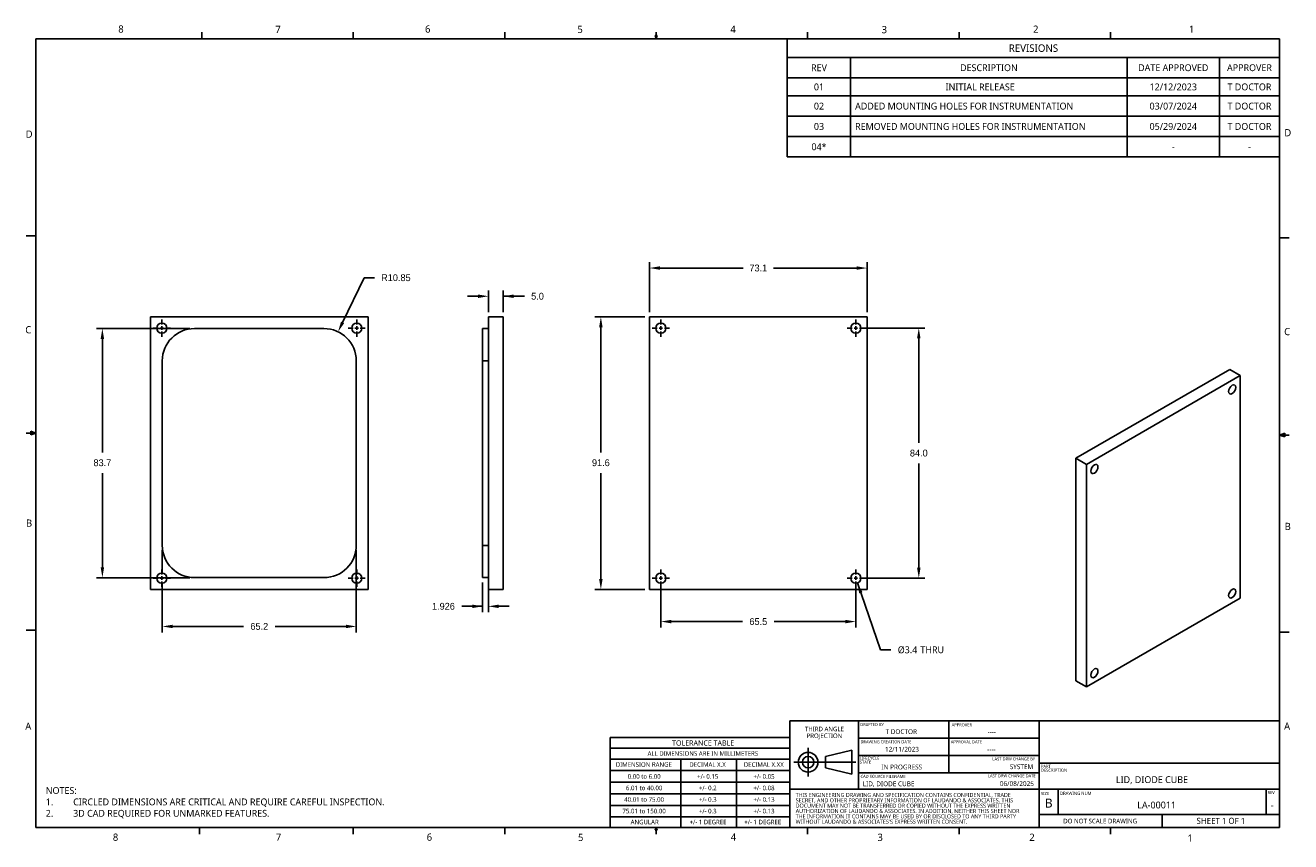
# Model space of a CAD drawing. Extents: x 0.3 to 17, y 0.1 to 10.9.
import ezdxf

# ---------------------------------------------------------------- set-up
doc = ezdxf.new("R2010")
doc.units = 0
doc.header["$LTSCALE"] = 0.5
doc.header["$MEASUREMENT"] = 0
doc.header["$PDMODE"] = 33
doc.header["$PDSIZE"] = 0.03937
doc.linetypes.add('CENTER', pattern=[0.72, 0.45, -0.09, 0.09, -0.09])
doc.layers.get('DEFPOINTS').update_dxf_attribs({"linetype": 'CONTINUOUS'})
for name, color, linetype in [('ANNOTATION_LINES', 7, 'CONTINUOUS'), ('ANNOTATION_TEXT', 7, 'CONTINUOUS'), ('BORDER_FRAME', 7, 'CONTINUOUS'), ('CENTERMARKS', 7, 'CONTINUOUS'), ('SKETCHED_GEOMETRY', 7, 'CONTINUOUS'), ('TABLES', 7, 'CONTINUOUS'), ('TANGENT_LINES', 7, 'CONTINUOUS'), ('TITLE_BLOCK', 7, 'CONTINUOUS'), ('VISIBLE', 7, 'CONTINUOUS')]:
    doc.layers.add(name, color=color, linetype=linetype)
doc.styles.add('ONSHAPE-CUSTOM-STYLE-NOTE0', font='NotoSans-Regular.ttf')
doc.styles.add('ONSHAPE-CUSTOM-STYLE-NOTE1', font='NotoSans-Regular.ttf')
doc.styles.add('ONSHAPE-CUSTOM-STYLE-NOTE2', font='NotoSans-Regular.ttf')
doc.styles.add('ONSHAPE-CUSTOM-STYLE-NOTE3', font='NotoSans-Regular.ttf')
doc.styles.add('ONSHAPE-CUSTOM-STYLE-NOTE4', font='NotoSans-Regular.ttf')
doc.styles.add('ONSHAPE-CUSTOM-STYLE-NOTE5', font='NotoSans-Regular.ttf')
doc.styles.add('ONSHAPE-CUSTOM-STYLE-NOTE6', font='NotoSans-Regular.ttf')
doc.styles.add('ONSHAPE-CUSTOM-STYLE-NOTE7', font='NotoSans-Regular.ttf')
doc.styles.add('ONSHAPE-CUSTOM-STYLE-NOTE_', font='NotoSans-Regular.ttf')
doc.styles.add('ONSHAPE-STANDARD', font='NotoSans-Regular.ttf')
doc.styles.add('ONSHAPE-STANDARD-DIMENSION', font='txt')
doc.styles.add('ONSHAPE-STANDARD-HOLE-CALL', font='Noto Sans', dxfattribs={"height": 0.090551})
doc.styles.add('ONSHAPE-STANDARD-NOTESTYLE', font='Noto Sans', dxfattribs={"height": 0.090551})
doc.styles.add('ONSHAPE-STANDARD-REVISION0', font='Noto Sans')
doc.styles.add('ONSHAPE-STANDARD-REVISION1', font='Noto Sans')
doc.styles.add('ONSHAPE-STANDARD-REVISIONT', font='Noto Sans')
doc.dimstyles.new('ONSHAPE-STANDARD$0', dxfattribs={"dimtxt": 0.090551, "dimasz": 0.137795, "dimexe": 0.07874, "dimexo": 0.062992, "dimgap": 0.090551, "dimtad": 0, "dimtih": 1, "dimtoh": 1, "dimdec": 1, "dimlfac": 25.4, "dimzin": 7, "dimtxsty": 'ONSHAPE-STANDARD-DIMENSION', "dimcen": 0.09, "dimclrd": 7, "dimclre": 7, "dimclrt": 7, "dimadec": 1, "dimazin": 3, "dimtfac": 1, "dimtdec": 1, "dimtofl": 0, "dimtmove": 0, "dimatfit": 3, "dimtolj": 1, "dimtzin": 7})
doc.dimstyles.new('ONSHAPE-STANDARD$4', dxfattribs={"dimtxt": 0.090551, "dimasz": 0.137795, "dimexe": 0.07874, "dimexo": 0.062992, "dimgap": 0.090551, "dimtad": 0, "dimtih": 1, "dimtoh": 1, "dimdec": 1, "dimlfac": 25.4, "dimzin": 7, "dimtxsty": 'ONSHAPE-STANDARD-DIMENSION', "dimcen": 0, "dimclrd": 7, "dimclre": 7, "dimclrt": 7, "dimadec": 1, "dimazin": 3, "dimtfac": 1, "dimtdec": 1, "dimtofl": 0, "dimtmove": 0, "dimatfit": 3, "dimtolj": 1, "dimtzin": 7})

# ---------------------------------------------------------------- blocks, each defined once
blk = doc.blocks.new('*T1')
at = {"layer": 'TABLES', "color": 0, "linetype": 'BYBLOCK'}
for p, q in [((0, 0), (6.513, 0)), ((0, 0), (0, -1.564)), ((6.513, 0), (6.513, -1.564)), ((0, -0.249), (6.513, -0.249)), ((0.839, -0.249), (0.839, -1.564)), ((4.496, -0.249), (4.496, -1.564)), ((5.717, -0.249), (5.717, -1.564)), ((0, -0.518), (6.513, -0.518)), ((0, -0.757), (6.513, -0.757)), ((0, -1.026), (6.513, -1.026)), ((0, -1.295), (6.513, -1.295)), ((0, -1.564), (6.513, -1.564))]:
    blk.add_line(p, q, dxfattribs=at)
at = {"layer": 'TABLES', "color": 0}
for s, insert, char_height, width, attachment_point, style in [('{REVISIONS}', (3.257, -0.125), 0.09843, 6.39514, 5, 'ONSHAPE-STANDARD-REVISIONT'), ('REV', (0.42, -0.384), 0.0906, 0.72114, 5, 'ONSHAPE-STANDARD-REVISION0'), ('DESCRIPTION', (2.668, -0.384), 0.09055, 3.53857, 5, 'ONSHAPE-STANDARD-REVISION0'), ('DATE APPROVED', (5.107, -0.384), 0.09055, 1.10321, 5, 'ONSHAPE-STANDARD-REVISION0'), ('APPROVER', (6.115, -0.384), 0.0906, 0.67789, 5, 'ONSHAPE-STANDARD-REVISION0'), ('{01}', (0.42, -0.638), 0.0906, 0.72114, 5, 'ONSHAPE-STANDARD-REVISION1'), ('{\\fNoto Sans|b0|i0|c0|p0;\\W9.75556;    }INITIAL RELEASE', (0.898, -0.638), 0.09055, 3.53857, 4, 'ONSHAPE-STANDARD-REVISION1'), ('{12/12/2023}', (5.107, -0.638), 0.09055, 1.10321, 5, 'ONSHAPE-STANDARD-REVISION1'), ('{T DOCTOR}', (6.115, -0.638), 0.0906, 0.67789, 5, 'ONSHAPE-STANDARD-REVISION1'), ('{02}', (0.42, -0.892), 0.0906, 0.72114, 5, 'ONSHAPE-STANDARD-REVISION1'), ('ADDED MOUNTING HOLES FOR INSTRUMENTATION', (0.898, -0.892), 0.09055, 3.53857, 4, 'ONSHAPE-STANDARD-REVISION1'), ('{03/07/2024}', (5.107, -0.892), 0.09055, 1.10321, 5, 'ONSHAPE-STANDARD-REVISION1'), ('{T DOCTOR}', (6.115, -0.892), 0.0906, 0.67789, 5, 'ONSHAPE-STANDARD-REVISION1'), ('{03}', (0.42, -1.161), 0.0906, 0.72114, 5, 'ONSHAPE-STANDARD-REVISION1'), ('REMOVED MOUNTING HOLES FOR INSTRUMENTATION', (0.898, -1.161), 0.09055, 3.53857, 4, 'ONSHAPE-STANDARD-REVISION1'), ('{05/29/2024}', (5.107, -1.161), 0.09055, 1.10321, 5, 'ONSHAPE-STANDARD-REVISION1'), ('{T DOCTOR}', (6.115, -1.161), 0.0906, 0.67789, 5, 'ONSHAPE-STANDARD-REVISION1'), ('{04*}', (0.42, -1.43), 0.0906, 0.72114, 5, 'ONSHAPE-STANDARD-REVISION1'), ('{-}', (5.107, -1.43), 0.0906, 1.10321, 5, 'ONSHAPE-STANDARD-REVISION1'), ('{-}', (6.115, -1.43), 0.0906, 0.67789, 5, 'ONSHAPE-STANDARD-REVISION1')]:
    blk.add_mtext(s, dxfattribs=dict(at, insert=insert, char_height=char_height, width=width, attachment_point=attachment_point, style=style))
blk = doc.blocks.new('*D2')
at = {"layer": 'ANNOTATION_TEXT', "color": 7}
for p, q in [((2.428, 6.883), (1.193, 6.883)), ((1.272, 6.745), (1.272, 5.244)), ((1.272, 3.725), (1.272, 4.969)), ((2.428, 3.587), (1.193, 3.587))]:
    blk.add_line(p, q, dxfattribs=at)
for points in [[(1.295, 6.745), (1.249, 6.745), (1.272, 6.883)], [(1.249, 3.725), (1.295, 3.725), (1.272, 3.587)]]:
    blk.add_solid(points, dxfattribs=at)
at = {"layer": 'DEFPOINTS', "color": 0}
for p in [(2.491, 6.883), (1.272, 3.587), (2.491, 3.587)]:
    blk.add_point(p, dxfattribs=at)
at = {"layer": 'ANNOTATION_TEXT', "color": 7, "insert": (1.272, 5.107), "char_height": 0.0906, "attachment_point": 5, "style": 'ONSHAPE-STANDARD-DIMENSION'}
blk.add_mtext('\\A1;83.7', dxfattribs=at)
blk = doc.blocks.new('*D3')
at = {"layer": 'ANNOTATION_TEXT', "color": 7}
for p, q in [((2.064, 3.952), (2.064, 3.65)), ((4.631, 3.952), (4.631, 2.863)), ((2.064, 3.525), (2.064, 2.863)), ((2.202, 2.942), (3.139, 2.942)), ((4.493, 2.942), (3.557, 2.942))]:
    blk.add_line(p, q, dxfattribs=at)
for points in [[(2.202, 2.965), (2.202, 2.919), (2.064, 2.942)], [(4.493, 2.919), (4.493, 2.965), (4.631, 2.942)]]:
    blk.add_solid(points, dxfattribs=at)
at = {"layer": 'DEFPOINTS', "color": 0}
for p in [(2.064, 4.015), (4.631, 4.015), (4.631, 2.942)]:
    blk.add_point(p, dxfattribs=at)
at = {"layer": 'ANNOTATION_TEXT', "color": 7, "insert": (3.348, 2.942), "char_height": 0.0906, "attachment_point": 5, "style": 'ONSHAPE-STANDARD-DIMENSION'}
blk.add_mtext('\\A1;65.2', dxfattribs=at)
blk = doc.blocks.new('*D4')
at = {"layer": 'ANNOTATION_TEXT', "color": 7}
for p, q in [((8.448, 7.038), (7.788, 7.038)), ((7.867, 6.9), (7.867, 5.244)), ((7.867, 3.57), (7.867, 4.969)), ((8.448, 3.432), (7.788, 3.432))]:
    blk.add_line(p, q, dxfattribs=at)
for points in [[(7.89, 6.9), (7.844, 6.9), (7.867, 7.038)], [(7.844, 3.57), (7.89, 3.57), (7.867, 3.432)]]:
    blk.add_solid(points, dxfattribs=at)
at = {"layer": 'DEFPOINTS', "color": 0}
for p in [(8.511, 7.038), (7.867, 3.432), (8.511, 3.432)]:
    blk.add_point(p, dxfattribs=at)
at = {"layer": 'ANNOTATION_TEXT', "color": 7, "insert": (7.867, 5.107), "char_height": 0.0906, "attachment_point": 5, "style": 'ONSHAPE-STANDARD-DIMENSION'}
blk.add_mtext('\\A1;91.6', dxfattribs=at)
blk = doc.blocks.new('*D5')
at = {"layer": 'ANNOTATION_TEXT', "color": 7}
for p, q in [((8.511, 7.101), (8.511, 7.762)), ((11.389, 7.101), (11.389, 7.762)), ((8.649, 7.683), (9.751, 7.683)), ((11.251, 7.683), (10.15, 7.683))]:
    blk.add_line(p, q, dxfattribs=at)
for points in [[(8.649, 7.706), (8.649, 7.66), (8.511, 7.683)], [(11.251, 7.66), (11.251, 7.706), (11.389, 7.683)]]:
    blk.add_solid(points, dxfattribs=at)
at = {"layer": 'DEFPOINTS', "color": 0}
for p in [(11.389, 7.683), (8.511, 7.038), (11.389, 7.038)]:
    blk.add_point(p, dxfattribs=at)
at = {"layer": 'ANNOTATION_TEXT', "color": 7, "insert": (9.95, 7.683), "char_height": 0.0906, "attachment_point": 5, "style": 'ONSHAPE-STANDARD-DIMENSION'}
blk.add_mtext('\\A1;73.1', dxfattribs=at)
blk = doc.blocks.new('*D6')
at = {"layer": 'ANNOTATION_TEXT', "color": 7}
for p, q in [((8.661, 3.518), (8.661, 2.928)), ((11.24, 3.518), (11.24, 2.928)), ((8.799, 3.006), (9.742, 3.006)), ((11.102, 3.006), (10.159, 3.006))]:
    blk.add_line(p, q, dxfattribs=at)
for points in [[(8.799, 3.029), (8.799, 2.983), (8.661, 3.006)], [(11.102, 2.983), (11.102, 3.029), (11.24, 3.006)]]:
    blk.add_solid(points, dxfattribs=at)
at = {"layer": 'DEFPOINTS', "color": 0}
for p in [(8.661, 3.581), (11.24, 3.581), (11.24, 3.006)]:
    blk.add_point(p, dxfattribs=at)
at = {"layer": 'ANNOTATION_TEXT', "color": 7, "insert": (9.95, 3.006), "char_height": 0.0906, "attachment_point": 5, "style": 'ONSHAPE-STANDARD-DIMENSION'}
blk.add_mtext('\\A1;65.5', dxfattribs=at)
blk = doc.blocks.new('*D7')
at = {"layer": 'ANNOTATION_TEXT', "color": 7}
for p, q in [((11.303, 6.889), (12.152, 6.889)), ((12.073, 6.751), (12.073, 5.372)), ((12.073, 3.719), (12.073, 5.098)), ((11.303, 3.581), (12.152, 3.581))]:
    blk.add_line(p, q, dxfattribs=at)
for points in [[(12.096, 6.751), (12.05, 6.751), (12.073, 6.889)], [(12.05, 3.719), (12.096, 3.719), (12.073, 3.581)]]:
    blk.add_solid(points, dxfattribs=at)
at = {"layer": 'DEFPOINTS', "color": 0}
for p in [(11.24, 6.889), (11.24, 3.581), (12.073, 3.581)]:
    blk.add_point(p, dxfattribs=at)
at = {"layer": 'ANNOTATION_TEXT', "color": 7, "insert": (12.073, 5.235), "char_height": 0.0906, "attachment_point": 5, "style": 'ONSHAPE-STANDARD-DIMENSION'}
blk.add_mtext('\\A1;84.0', dxfattribs=at)
blk = doc.blocks.new('*U8', base_point=(-0.091, -0.049))
at = {"layer": 'ANNOTATION_TEXT', "color": 0, "char_height": 0.0906, "attachment_point": 7, "style": 'ONSHAPE-STANDARD-HOLE-CALL'}
for s, insert in [('%%c3.4', (0, -0.098)), (' THRU', (0.269, -0.095))]:
    blk.add_mtext(s, dxfattribs=dict(at, insert=insert))
blk = doc.blocks.new('*D9')
at = {"layer": 'ANNOTATION_TEXT', "color": 7}
for p, q in [((4.736, 7.555), (4.45, 6.964)), ((4.874, 7.555), (4.736, 7.555))]:
    blk.add_line(p, q, dxfattribs=at)
blk.add_solid([(4.429, 6.974), (4.471, 6.954), (4.39, 6.84)], dxfattribs=at)
at = {"layer": 'DEFPOINTS', "color": 0}
for p in [(4.39, 6.84), (4.204, 6.455)]:
    blk.add_point(p, dxfattribs=at)
at = {"layer": 'ANNOTATION_TEXT', "color": 7, "insert": (5.155, 7.555), "char_height": 0.0906, "attachment_point": 5, "style": 'ONSHAPE-STANDARD-DIMENSION'}
blk.add_mtext('\\A1;R10.85', dxfattribs=at)
blk = doc.blocks.new('*D10')
at = {"layer": 'ANNOTATION_TEXT', "color": 7}
for p, q in [((6.379, 7.101), (6.379, 7.388)), ((6.576, 7.101), (6.576, 7.388)), ((6.241, 7.31), (6.103, 7.31)), ((6.576, 7.31), (6.856, 7.31)), ((6.713, 7.31), (6.851, 7.31))]:
    blk.add_line(p, q, dxfattribs=at)
for points in [[(6.241, 7.287), (6.241, 7.333), (6.379, 7.31)], [(6.713, 7.333), (6.713, 7.287), (6.576, 7.31)]]:
    blk.add_solid(points, dxfattribs=at)
at = {"layer": 'DEFPOINTS', "color": 0}
for p in [(6.379, 7.31), (6.379, 7.038), (6.576, 7.038)]:
    blk.add_point(p, dxfattribs=at)
at = {"layer": 'ANNOTATION_TEXT', "color": 7, "insert": (7.029, 7.31), "char_height": 0.0906, "attachment_point": 5, "style": 'ONSHAPE-STANDARD-DIMENSION'}
blk.add_mtext('\\A1;5.0', dxfattribs=at)
blk = doc.blocks.new('*D11')
at = {"layer": 'ANNOTATION_TEXT', "color": 7}
for p, q in [((6.303, 3.524), (6.303, 3.13)), ((6.379, 3.524), (6.379, 3.13)), ((6.303, 3.208), (6.027, 3.208)), ((6.165, 3.208), (6.027, 3.208)), ((6.517, 3.208), (6.654, 3.208))]:
    blk.add_line(p, q, dxfattribs=at)
for points in [[(6.165, 3.185), (6.165, 3.231), (6.303, 3.208)], [(6.517, 3.231), (6.517, 3.185), (6.379, 3.208)]]:
    blk.add_solid(points, dxfattribs=at)
at = {"layer": 'DEFPOINTS', "color": 0}
for p in [(6.303, 3.587), (6.379, 3.587), (6.379, 3.208)]:
    blk.add_point(p, dxfattribs=at)
at = {"layer": 'ANNOTATION_TEXT', "color": 7, "insert": (5.784, 3.208), "char_height": 0.0906, "attachment_point": 5, "style": 'ONSHAPE-STANDARD-DIMENSION'}
blk.add_mtext('\\A1;1.926', dxfattribs=at)

msp = doc.modelspace()

# ---------------------------------------------------------------- linework, layer by layer
at = {"layer": 'ANNOTATION_LINES'}
for p, q in [((11.261391, 3.518179, 0.034083), (11.565909, 2.632964, -0.034083)), ((11.565909, 2.632964), (11.703704, 2.632964))]:
    msp.add_line(p, q, dxfattribs=at)
msp.add_solid([(11.284498, 3.380407), (11.261391, 3.518179), (11.327932, 3.395349)], dxfattribs=at)
at = {"layer": 'BORDER_FRAME'}
for p, q in [((0.392775, 10.716545), (0.392775, 0.282251)), ((0.392775, 10.716545), (16.846019, 10.716545)), ((2.587455, 10.716545), (2.587455, 10.802846)), ((4.591073, 10.716545), (4.591073, 10.802846)), ((6.594691, 10.716545), (6.594691, 10.802846)), ((8.611086, 10.75922), (8.584823, 10.75922)), ((8.598309, 10.716545), (8.584823, 10.75922)), ((8.591145, 10.75922), (8.598309, 10.716545)), ((8.598309, 10.716545), (8.598309, 10.802846)), ((8.603304, 10.75922), (8.598309, 10.716545)), ((8.598309, 10.716545), (8.611086, 10.75922)), ((10.601927, 10.716545), (10.601927, 10.802846)), ((12.605545, 10.716545), (12.605545, 10.802846)), ((14.609163, 10.716545), (14.609163, 10.802846)), ((16.846019, 0.282251), (16.846019, 10.716545)), ((0.392419, 8.107267), (0.265206, 8.107267)), ((16.846966, 8.081109), (16.97418, 8.081109)), ((0.392419, 5.499383), (0.265206, 5.499383)), ((0.392419, 5.499383), (0.324048, 5.523818)), ((0.324048, 5.523818), (0.324048, 5.476405)), ((0.392419, 5.499383), (0.324048, 5.508581)), ((0.392419, 5.499383), (0.324048, 5.476405)), ((0.392419, 5.499383), (0.324048, 5.488893)), ((16.846966, 5.473226), (16.915338, 5.49766)), ((16.846966, 5.473226), (16.915338, 5.482424)), ((16.846966, 5.473226), (16.915338, 5.462735)), ((16.846966, 5.473226), (16.915338, 5.450247)), ((16.846966, 5.473226), (16.97418, 5.473226)), ((16.915338, 5.49766), (16.915338, 5.450247)), ((0.392419, 2.891499), (0.265206, 2.891499)), ((16.846966, 2.865342), (16.97418, 2.865342)), ((16.846019, 0.282251), (0.392775, 0.282251)), ((2.55588, 0.279466), (2.55588, 0.195924)), ((4.591052, 0.282225), (4.591052, 0.195924)), ((6.59467, 0.282225), (6.59467, 0.195924)), ((8.584802, 0.24704), (8.598288, 0.282225)), ((8.611065, 0.24704), (8.584802, 0.24704)), ((8.598288, 0.282225), (8.611065, 0.24704)), ((8.598288, 0.282225), (8.598288, 0.195924)), ((10.601906, 0.282225), (10.601906, 0.195924)), ((12.605524, 0.282225), (12.605524, 0.195924)), ((14.609142, 0.279466), (14.609142, 0.195924))]:
    msp.add_line(p, q, dxfattribs=at)
at = {"layer": 'CENTERMARKS', "linetype": 'CENTER'}
for p, q in [((2.011561, 6.888555), (1.944632, 6.888555)), ((2.058411, 6.935405), (2.058411, 7.002334)), ((2.105262, 6.888555), (2.172191, 6.888555)), ((4.590301, 6.888555), (4.523372, 6.888555)), ((4.637151, 6.935405), (4.637151, 7.002334)), ((4.684002, 6.888555), (4.750931, 6.888555)), ((8.614029, 6.888555), (8.5471, 6.888555)), ((8.660879, 6.935405), (8.660879, 7.002334)), ((8.70773, 6.888555), (8.774659, 6.888555)), ((11.192769, 6.888555), (11.12584, 6.888555)), ((11.239619, 6.935405), (11.239619, 7.002334)), ((11.28647, 6.888555), (11.353399, 6.888555)), ((2.058411, 6.841704), (2.058411, 6.774775)), ((4.637151, 6.841704), (4.637151, 6.774775)), ((8.660879, 6.841704), (8.660879, 6.774775)), ((11.239619, 6.841704), (11.239619, 6.774775)), ((2.058411, 3.628319), (2.058411, 3.695248)), ((4.637151, 3.628319), (4.637151, 3.695248)), ((8.660879, 3.628319), (8.660879, 3.695248)), ((11.239619, 3.628319), (11.239619, 3.695248)), ((2.011561, 3.581468), (1.944632, 3.581468)), ((2.058411, 3.534618), (2.058411, 3.467689)), ((2.105262, 3.581468), (2.172191, 3.581468)), ((4.590301, 3.581468), (4.523372, 3.581468)), ((4.637151, 3.534618), (4.637151, 3.467689)), ((4.684002, 3.581468), (4.750931, 3.581468)), ((8.614029, 3.581468), (8.5471, 3.581468)), ((8.660879, 3.534618), (8.660879, 3.467689)), ((8.70773, 3.581468), (8.774659, 3.581468)), ((11.192769, 3.581468), (11.12584, 3.581468)), ((11.239619, 3.534618), (11.239619, 3.467689)), ((11.28647, 3.581468), (11.353399, 3.581468))]:
    msp.add_line(p, q, dxfattribs=at)
at = {"layer": 'CENTERMARKS', "linetype": 'CONTINUOUS'}
for p, q in [((2.034986, 6.888555), (2.081836, 6.888555)), ((2.058411, 6.86513), (2.058411, 6.91198)), ((4.613726, 6.888555), (4.660577, 6.888555)), ((4.637151, 6.86513), (4.637151, 6.91198)), ((8.637454, 6.888555), (8.684305, 6.888555)), ((8.660879, 6.86513), (8.660879, 6.91198)), ((11.216194, 6.888555), (11.263045, 6.888555)), ((11.239619, 6.86513), (11.239619, 6.91198)), ((2.034986, 3.581468), (2.081836, 3.581468)), ((2.058411, 3.558043), (2.058411, 3.604893)), ((4.613726, 3.581468), (4.660577, 3.581468)), ((4.637151, 3.558043), (4.637151, 3.604893)), ((8.637454, 3.581468), (8.684305, 3.581468)), ((8.660879, 3.558043), (8.660879, 3.604893)), ((11.216194, 3.581468), (11.263045, 3.581468)), ((11.239619, 3.558043), (11.239619, 3.604893))]:
    msp.add_line(p, q, dxfattribs=at)
at = {"layer": 'TANGENT_LINES'}
for p, q in [((6.303012, 6.455484), (6.378828, 6.455484)), ((6.303012, 4.014539), (6.378828, 4.014539))]:
    msp.add_line(p, q, dxfattribs=at)
at = {"layer": 'TITLE_BLOCK', "linetype": 'CONTINUOUS'}
for p, q in [((10.368638, 1.694626), (10.368638, 0.789104)), ((11.27416, 1.694626), (11.27416, 0.790052)), ((13.665958, 1.694626), (13.665952, 0.789104)), ((13.665958, 1.694626), (16.846019, 1.69393)), ((10.368629, 0.790087), (10.368628, 0.282251)), ((13.665953, 0.790186), (13.665953, 0.282993))]:
    msp.add_line(p, q, dxfattribs=at)
at = {"layer": 'TITLE_BLOCK'}
for p, q in [((10.368638, 1.694626), (11.27416, 1.694626)), ((13.665958, 1.694626), (11.27416, 1.694626)), ((12.468783, 1.694626), (12.468783, 1.006678)), ((7.990094, 1.473908), (7.990094, 1.187781)), ((7.990155, 1.474049), (10.368625, 1.474049)), ((13.663408, 1.464648), (11.27416, 1.464648)), ((7.990094, 0.28213), (7.990094, 1.187781)), ((7.990155, 1.330985), (10.368625, 1.330985)), ((10.368625, 1.187922), (7.990155, 1.187922)), ((8.924299, 1.187922), (8.924299, 0.282271)), ((9.659832, 1.187922), (9.659832, 0.282271)), ((10.609193, 1.334126), (10.609193, 0.958294)), ((11.187128, 1.305381), (10.838542, 1.222338)), ((10.838542, 1.222338), (10.838542, 1.070082)), ((11.187128, 0.987039), (11.187128, 1.305381)), ((13.663407, 1.235663), (11.27416, 1.235663)), ((10.368625, 1.034664), (7.990155, 1.034664)), ((10.418588, 1.14621), (11.239969, 1.14621)), ((10.838542, 1.14621), (11.187128, 1.14621)), ((10.838542, 1.070082), (11.187128, 0.987039)), ((13.663407, 1.006678), (11.27416, 1.006678)), ((13.665958, 1.134071), (16.846019, 1.132916)), ((10.368625, 0.881406), (7.990155, 0.881406)), ((10.368625, 0.728149), (7.990155, 0.728149)), ((10.368629, 0.790087), (13.665952, 0.790052)), ((16.846019, 0.789863), (13.665958, 0.790068)), ((13.918492, 0.454223), (13.918492, 0.790068)), ((16.667874, 0.790068), (16.667874, 0.456264)), ((10.368625, 0.574891), (7.990155, 0.574891)), ((10.368625, 0.421633), (7.990155, 0.421633)), ((16.846019, 0.454329), (13.665958, 0.454223)), ((15.292388, 0.454223), (15.292388, 0.282251))]:
    msp.add_line(p, q, dxfattribs=at)
for radius in [0.130219, 0.076128]:
    msp.add_circle((10.609193, 1.14621), radius, dxfattribs=at)
at = {"layer": 'VISIBLE'}
for p, q in [((1.908805, 7.038161), (1.908805, 3.431862)), ((4.786758, 7.038161), (1.908805, 7.038161)), ((4.786758, 7.038161), (4.786758, 3.431862)), ((6.575679, 7.038161), (6.378828, 7.038161)), ((6.378828, 7.038161), (6.378828, 3.431862)), ((6.575679, 7.038161), (6.575679, 3.431862)), ((8.511273, 7.038161), (8.511273, 3.431862)), ((8.511273, 7.038161), (11.389226, 7.038161)), ((11.389226, 7.038161), (11.389226, 3.431862)), ((2.491482, 6.882649), (4.20408, 6.882649)), ((6.303012, 6.882649), (6.378828, 6.882649)), ((6.303012, 6.455484), (6.303012, 6.882649)), ((2.064317, 4.014539), (2.064317, 6.455484)), ((4.631246, 6.455484), (4.631246, 4.014539)), ((6.303012, 6.455484), (6.303012, 4.014539)), ((14.151047, 5.166313), (16.186067, 6.341232)), ((14.290241, 5.085949), (16.325261, 6.260868)), ((16.325261, 6.260868), (16.186067, 6.341232)), ((16.325261, 6.260868), (16.325261, 3.316337)), ((14.151047, 5.166313), (14.151047, 2.221782)), ((14.290241, 5.085949), (14.151047, 5.166313)), ((14.290241, 5.085949), (14.290241, 2.141418)), ((6.303012, 3.587374), (6.303012, 4.014539)), ((4.20408, 3.587374), (2.491482, 3.587374)), ((6.303012, 3.587374), (6.378828, 3.587374)), ((4.786758, 3.431862), (1.908805, 3.431862)), ((6.575679, 3.431862), (6.378828, 3.431862)), ((8.511273, 3.431862), (11.389226, 3.431862)), ((14.290241, 2.141418), (16.325261, 3.316337)), ((14.290241, 2.141418), (14.151047, 2.221782))]:
    msp.add_line(p, q, dxfattribs=at)
for centre in [(2.058411, 6.888555), (4.637151, 6.888555), (8.660879, 6.888555), (11.239619, 6.888555), (2.058411, 3.581468), (4.637151, 3.581468), (8.660879, 3.581468), (11.239619, 3.581468)]:
    msp.add_circle(centre, 0.066929, dxfattribs=at)
for centre, start, end in [((2.491482, 6.455484), 90, 180), ((4.20408, 6.455484), 0, 90), ((2.491482, 4.014539), 180, 270), ((4.20408, 4.014539), 270, 0)]:
    msp.add_arc(centre, 0.427165, start, end, dxfattribs=at)
at = {"layer": 'VISIBLE', "extrusion": (0, 0, -1)}
for centre in [(16.219474, 6.077638), (14.396029, 5.024872), (16.219474, 3.377414), (14.396029, 2.324647)]:
    msp.add_ellipse(centre, major_axis=(-0.033465, -0.057962), ratio=0.577350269, dxfattribs=at)

# ---------------------------------------------------------------- block references
at = {"layer": 'ANNOTATION_TEXT', "color": 7}
msp.add_blockref('*U8', (11.703704, 2.632964), dxfattribs=at)
at = {"layer": 'TABLES'}
msp.add_blockref('*T1', (10.332772, 10.716545), dxfattribs=at)

# ---------------------------------------------------------------- texts
at = {"layer": 'ANNOTATION_TEXT', "insert": (0.523043, 0.81696), "char_height": 0.09055118, "width": 6.78827209, "attachment_point": 1, "style": 'ONSHAPE-STANDARD-NOTESTYLE'}
msp.add_mtext('NOTES:\\P1.^ICIRCLED DIMENSIONS ARE CRITICAL AND REQUIRE CAREFUL INSPECTION. \\P2.^I3D CAD REQUIRED FOR UNMARKED FEATURES. ', dxfattribs=at)
at = {"layer": 'BORDER_FRAME', "char_height": 0.09541, "attachment_point": 1, "style": 'ONSHAPE-STANDARD'}
for s, insert in [('8', (1.482564, 10.892233)), ('7', (3.560626, 10.888745)), ('6', (5.540962, 10.892356)), ('5', (7.55679, 10.887575)), ('4', (9.58023, 10.890103)), ('3', (11.581958, 10.885002)), ('2', (13.585085, 10.890659)), ('1', (15.647376, 10.890778)), ('D', (0.258216, 9.502209)), ('D', (16.909894, 9.520785)), ('C', (0.251754, 6.9147)), ('C', (16.906765, 6.890171)), ('B', (0.261999, 4.356757)), ('B', (16.91359, 4.312869)), ('A', (16.905847, 1.670886)), ('8', (1.410732, 0.202017)), ('7', (3.567158, 0.202017)), ('6', (5.563295, 0.202418)), ('5', (7.56441, 0.199295)), ('4', (9.584575, 0.202488)), ('3', (11.527024, 0.200346)), ('2', (13.535503, 0.201181)), ('1', (15.627937, 0.189918))]:
    msp.add_mtext(s, dxfattribs=dict(at, insert=insert))
at = {"layer": 'SKETCHED_GEOMETRY', "insert": (0.251955, 1.670764), "char_height": 0.09541, "attachment_point": 1, "style": 'ONSHAPE-STANDARD'}
msp.add_mtext('A', dxfattribs=at)
at = {"layer": 'TITLE_BLOCK'}
for s, insert, char_height, attachment_point, style in [('THIRD ANGLE', (10.824329, 1.61524), 0.06010103, 2, 'ONSHAPE-STANDARD'), ('PROJECTION', (10.824537, 1.525449), 0.060101, 2, 'ONSHAPE-STANDARD'), ('DRAFTED BY', (11.298561, 1.663363), 0.0400674, 1, 'ONSHAPE-STANDARD'), ('APPROVER', (12.508999, 1.660682), 0.0400674, 1, 'ONSHAPE-STANDARD'), ('TOLERANCE TABLE', (9.220245, 1.43521), 0.07011787, 2, 'ONSHAPE-STANDARD'), ('DRAWING CREATION DATE', (11.301696, 1.436062), 0.04006735, 1, 'ONSHAPE-STANDARD'), ('APPROVAL DATE', (12.496674, 1.43546), 0.04006735, 1, 'ONSHAPE-CUSTOM-STYLE-NOTE_'), ('ALL DIMENSIONS ARE IN MILLIMETERS', (9.215853, 1.291123), 0.06010103, 2, 'ONSHAPE-STANDARD'), ('LIFECYCLE', (11.292868, 1.219863), 0.0400674, 1, 'ONSHAPE-STANDARD'), ('DIMENSION RANGE', (8.435049, 1.144983), 0.06010103, 2, 'ONSHAPE-STANDARD'), ('DECIMAL X.X', (9.278522, 1.144983), 0.06010103, 2, 'ONSHAPE-STANDARD'), ('DECIMAL X.XX', (10.02241, 1.144983), 0.06010103, 2, 'ONSHAPE-STANDARD'), ('STATE', (11.292868, 1.168054), 0.0400674, 1, 'ONSHAPE-STANDARD'), ('PART', (13.690049, 1.111574), 0.0400674, 1, 'ONSHAPE-STANDARD'), ('DESCRIPTION', (13.690049, 1.059821), 0.04006735, 1, 'ONSHAPE-STANDARD'), ('0.00 to 6.00', (8.440137, 0.98803), 0.06010103, 2, 'ONSHAPE-STANDARD'), ('+/- 0.15', (9.280604, 0.98803), 0.060101, 2, 'ONSHAPE-STANDARD'), ('+/- 0.2', (9.281021, 0.835373), 0.060101, 2, 'ONSHAPE-STANDARD'), ('+/- 0.05', (10.024805, 0.98803), 0.060101, 2, 'ONSHAPE-STANDARD'), ('+/- 0.08', (10.024805, 0.835373), 0.060101, 2, 'ONSHAPE-STANDARD'), ('CAD SOURCE FILENAME', (11.302455, 0.978898), 0.04006735, 1, 'ONSHAPE-STANDARD'), ('40.01 to 75.00', (8.439302, 0.682717), 0.06010103, 2, 'ONSHAPE-STANDARD'), ('6.01 to 40.00', (8.43972, 0.835373), 0.06010103, 2, 'ONSHAPE-STANDARD'), ('+/- 0.3', (9.281021, 0.682717), 0.060101, 2, 'ONSHAPE-STANDARD'), ('+/- 0.13', (10.024805, 0.682717), 0.060101, 2, 'ONSHAPE-STANDARD'), ('THIS ENGINEERING DRAWING AND SPECIFICATION CONTAINS CONFIDENTIAL, TRADE', (10.444441, 0.739029), 0.05300577, 1, 'ONSHAPE-STANDARD'), ('SIZE', (13.690049, 0.752431), 0.0400674, 1, 'ONSHAPE-STANDARD'), ('DRAWING NUM', (13.940564, 0.755115), 0.04240461, 1, 'ONSHAPE-STANDARD'), ('REV', (16.686214, 0.76356), 0.0400674, 1, 'ONSHAPE-STANDARD'), ('75.01 to 150.00', (8.438885, 0.53006), 0.06010103, 2, 'ONSHAPE-STANDARD'), ('+/- 0.3', (9.281021, 0.53006), 0.060101, 2, 'ONSHAPE-STANDARD'), ('+/- 0.13', (10.024805, 0.53006), 0.060101, 2, 'ONSHAPE-STANDARD'), ('AUTHORIZATION OF LAUDANDO & ASSOCIATES. IN ADDITION, NEITHER THIS SHEET NOR', (10.444441, 0.527006), 0.05300577, 1, 'ONSHAPE-STANDARD'), ('SECRET, AND OTHER PROPRIETARY INFORMATION OF LAUDANDO & ASSOCIATES. THIS', (10.444441, 0.668354), 0.05300577, 1, 'ONSHAPE-STANDARD'), ('DOCUMENT MAY NOT BE TRANSFERRED OR COPIED WITHOUT THE EXPRESS WRITTEN', (10.444441, 0.59768), 0.05300577, 1, 'ONSHAPE-STANDARD'), ('B', (13.792024, 0.66548), 0.120202, 2, 'ONSHAPE-STANDARD'), ('ANGULAR', (8.446515, 0.38472), 0.060101, 2, 'ONSHAPE-STANDARD'), ('+/- 1 DEGREE', (9.284645, 0.38472), 0.06010103, 2, 'ONSHAPE-STANDARD'), ('+/- 1 DEGREE', (10.008826, 0.38472), 0.06010103, 2, 'ONSHAPE-STANDARD'), ("WITHOUT LAUDANDO & ASSOCIATES'S EXPRESS WRITTEN CONSENT.", (10.444441, 0.385657), 0.05300577, 1, 'ONSHAPE-STANDARD'), ('THE INFORMATION IT CONTAINS MAY BE USED BY OR DISCLOSED TO ANY THIRD PARTY', (10.444441, 0.456331), 0.05300577, 1, 'ONSHAPE-STANDARD'), ('DO NOT SCALE DRAWING', (14.472315, 0.3981), 0.06106265, 2, 'ONSHAPE-STANDARD')]:
    msp.add_mtext(s, dxfattribs=dict(at, insert=insert, char_height=char_height, attachment_point=attachment_point, style=style))
at = {"layer": 'TITLE_BLOCK', "attachment_point": 1}
for s, insert, char_height, width, style in [('{\\fNoto Sans|b0|i0|c0|p0;\\W6.94722;  }T DOCTOR', (11.333648, 1.582373), 0.06360692, 1.07688425, 'ONSHAPE-STANDARD'), ('{\\fNoto Sans|b0|i0|c0|p0;\\W7.09482;   }----', (12.526046, 1.575685), 0.06360692, 1.09551546, 'ONSHAPE-STANDARD'), ('{\\fNoto Sans|b0|i0|c0|p0;\\W6.48290;  }12/11/2023', (11.345436, 1.349029), 0.06360692, 1.07254875, 'ONSHAPE-STANDARD'), ('{\\fNoto Sans|b0|i0|c0|p0;\\W6.92877;   }----', (12.530927, 1.346348), 0.06360692, 1.07254875, 'ONSHAPE-CUSTOM-STYLE-NOTE0'), ('{\\fNoto Sans|b0|i0|c0|p0;\\W4.84526; }LAST DRW CHANGE BY', (12.981138, 1.209408), 0.04006735, 0.66295849, 'ONSHAPE-CUSTOM-STYLE-NOTE6'), ('{\\fNoto Sans|b0|i0|c0|p0;\\W5.50828;  }IN PROGRESS', (11.340803, 1.114106), 0.06360692, 1.07254875, 'ONSHAPE-CUSTOM-STYLE-NOTE1'), ('{\\fNoto Sans|b0|i0|c0|p0;\\W6.64324;  }SYSTEM', (12.990614, 1.117981), 0.06360692, 0.62447477, 'ONSHAPE-CUSTOM-STYLE-NOTE7'), ('LID, DIODE CUBE', (11.331402, 0.891636), 0.06360692, 1.70456113, 'ONSHAPE-CUSTOM-STYLE-NOTE3'), ('LAST DRW CHANGE DATE', (12.986596, 0.986125), 0.04006735, 0.66295849, 'ONSHAPE-STANDARD'), ('{\\fNoto Sans|b0|i0|c0|p0;\\W6.83535; }06/08/2025', (12.998363, 0.894769), 0.06360692, 0.62447477, 'ONSHAPE-CUSTOM-STYLE-NOTE2'), ('{\\fNoto Sans|b0|i0|c0|p0;\\W7.83626;    }LID, DIODE CUBE', (13.719844, 0.960723), 0.09055118, 3.08325029, 'ONSHAPE-CUSTOM-STYLE-NOTE5'), ('{\\fNoto Sans|b0|i0|c0|p0;\\W7.98849;    }LA-00011', (13.983636, 0.62501), 0.09055118, 2.63079693, 'ONSHAPE-CUSTOM-STYLE-NOTE4'), ('{\\fNoto Sans|b0|i0|c0|p0;\\W3.91256; }-', (16.608764, 0.624657), 0.09055118, 0.29749668, 'ONSHAPE-STANDARD'), ('{\\fNoto Sans|b0|i0|c0|p0;\\W7.13836;  }SHEET 1 OF 1', (15.359875, 0.410073), 0.08013471, 1.50167596, 'ONSHAPE-STANDARD')]:
    msp.add_mtext(s, dxfattribs=dict(at, insert=insert, char_height=char_height, width=width, style=style))

# ---------------------------------------------------------------- dimensions: what is measured, and where the dimension line sits
at = {"layer": 'ANNOTATION_TEXT'}
for base, p1, p2, angle, override, picture, middle, dimtype in [((11.389226, 7.683298), (8.511273, 7.038161, 0.068167), (11.389226, 7.038161, 0.068167), 0, {"dimlfac": 25.4, "dimpost": ''}, '*D5', (9.950249, 7.683298), 161), ((6.378828, 7.309612), (6.575679, 7.038161, 0.291339), (6.378828, 7.038161, 0.291339), 180, {"dimlfac": 25.4, "dimpost": ''}, '*D10', (7.028915, 7.309612), 161), ((7.866592, 3.431862), (8.511273, 7.038161, 0.068167), (8.511273, 3.431862, 0.068167), 270, {"dimlfac": 25.4, "dimpost": ''}, '*D4', (7.866592, 5.10652), 161), ((1.272155, 3.587374), (2.491482, 6.882649, 0.087121), (2.491482, 3.587374, 0.087121), 90, {"dimlfac": 25.4, "dimpost": ''}, '*D2', (1.272155, 5.10652), 160), ((12.073408, 3.581468), (11.239619, 6.888555, 0.068167), (11.239619, 3.581468, 0.068167), 90, {"dimlfac": 25.4, "dimpost": ''}, '*D7', (12.073408, 5.235011), 160), ((6.378828, 3.208324), (6.303012, 3.587374, -0.291339), (6.378828, 3.587374, -0.291339), 0, {"dimdec": 3, "dimlfac": 25.4, "dimpost": ''}, '*D11', (5.783741, 3.208324), 161)]:
    dim = msp.add_linear_dim(base=base, p1=p1, p2=p2, angle=angle, dimstyle='ONSHAPE-STANDARD$0', override=override, dxfattribs=at)
    dim.commit()
    dim.dimension.update_dxf_attribs({"geometry": picture, "text_midpoint": middle, "dimtype": dimtype})
dim = msp.add_radius_dim(center=(4.20408, 6.455484, 0.087121), mpoint=(4.390112, 6.840013, 0.087121), dimstyle='ONSHAPE-STANDARD$4', override={"dimdec": 2, "dimlfac": 25.4, "dimpost": 'R<>', "dimse1": 0, "dimtofl": 0, "dimtmove": 0, "dimatfit": 0}, dxfattribs=at)
dim.commit()
dim.dimension.update_dxf_attribs({"geometry": '*D9', "text_midpoint": (5.155048, 7.555048), "dimtype": 164})
for base, p1, p2, picture, middle in [((4.631246, 2.941939), (2.064317, 4.014539, 0.087121), (4.631246, 4.014539, 0.087121), '*D3', (3.347781, 2.941939)), ((11.239619, 3.006346), (8.660879, 3.581468, 0.068167), (11.239619, 3.581468, 0.068167), '*D6', (9.950249, 3.006346))]:
    dim = msp.add_linear_dim(base=base, p1=p1, p2=p2, dimstyle='ONSHAPE-STANDARD$0', override={"dimlfac": 25.4, "dimpost": ''}, dxfattribs=at)
    dim.commit()
    dim.dimension.update_dxf_attribs({"geometry": picture, "text_midpoint": middle, "dimtype": 160})

doc.saveas('drawing.dxf')
